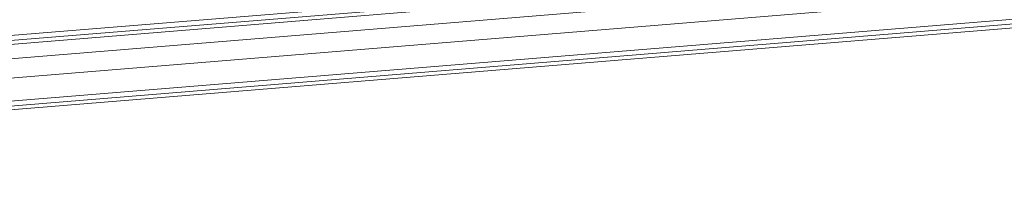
# Model space of a CAD drawing. Header units: millimetres. Extents: x 24895 to 26296, y -11704 to -10713.
# Tile 8 of 47: x 25837 to 25882, y -11437 to -11430. Entities that reach past the tile are written whole.
import ezdxf

# ---------------------------------------------------------------- set-up
doc = ezdxf.new("R2010")
doc.units = ezdxf.units.MM
doc.header["$LTSCALE"] = 50
doc.layers.get('0').update_dxf_attribs({"lineweight": 18})

msp = doc.modelspace()

# ---------------------------------------------------------------- linework, layer by layer
at = {"color": 7, "linetype": 'Continuous'}
for p, q in [((25796.888, -11434.048), (26206.222, -11400.492)), ((25796.911, -11433.863), (26206.304, -11400.302)), ((26206.335, -11400.08), (25796.938, -11433.641)), ((25796.805, -11434.716), (26205.223, -11401.235)), ((26205.774, -11402.081), (25796.694, -11435.616)), ((26205.906, -11403.141), (25796.547, -11436.699)), ((26205.793, -11403.553), (25796.48, -11437.107)), ((26205.875, -11403.363), (25796.51, -11436.922))]:
    msp.add_line(p, q, dxfattribs=at)

doc.saveas('drawing.dxf')
